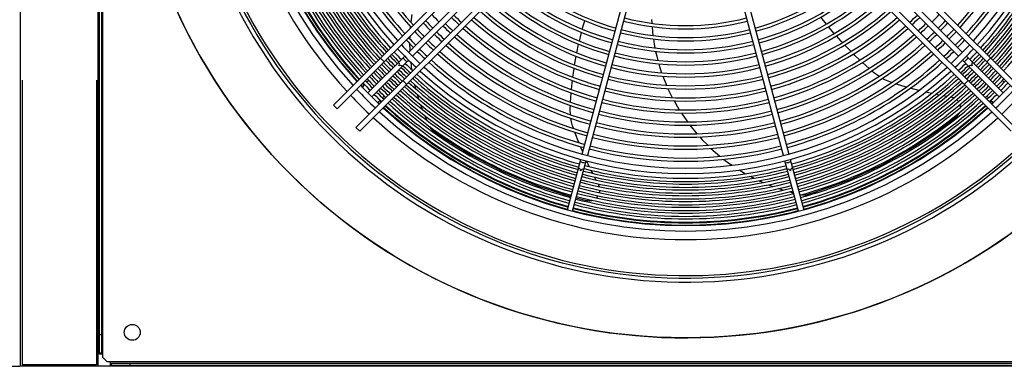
# Model space of a CAD drawing. Header units: centimetres. Extents: x -92429 to 178773, y 2337 to 428125.
# Tile 127 of 138: x 162417 to 162501, y 9606 to 9635. Entities that reach past the tile are written whole.
import ezdxf

# ---------------------------------------------------------------- set-up
doc = ezdxf.new("R2010")
doc.units = ezdxf.units.CM
doc.header["$LTSCALE"] = 50
doc.linetypes.add('DASHED', pattern=[0.75, 0.5, -0.25])
doc.layers.add('WL_urządzenia', color=1, linetype='Continuous')

msp = doc.modelspace()

# ---------------------------------------------------------------- linework, layer by layer
at = {"layer": 'WL_urządzenia', "color": 1, "linetype": 'Continuous'}
for p, q in [((162417.438, 9605.566, 2170), (162417.438, 9704.847, 2170)), ((162424.019, 9605.566, 2170), (162424.019, 9704.847, 2170)), ((162424.112, 9606.539, 2170), (162424.112, 9703.874, 2170)), ((162424.297, 9703.781, 2170), (162424.297, 9606.632, 2170)), ((162424.39, 9606.539, 2170), (162424.39, 9703.874, 2170)), ((162467.943, 9651.672, 2170), (162443.915, 9627.643, 2170)), ((162503.498, 9627.643, 2170), (162479.47, 9651.672, 2170)), ((162444.242, 9627.316, 2170), (162468.208, 9651.282, 2170)), ((162479.205, 9651.282, 2170), (162503.171, 9627.316, 2170)), ((162469.781, 9649.708, 2170), (162445.816, 9625.742, 2170)), ((162446.143, 9625.415, 2170), (162470.172, 9649.443, 2170)), ((162477.241, 9649.443, 2170), (162501.27, 9625.415, 2170)), ((162501.598, 9625.742, 2170), (162477.632, 9649.708, 2170)), ((162450.273, 9632.101, 2170), (162460.893, 9642.721, 2170)), ((162461.221, 9642.393, 2170), (162450.601, 9631.773, 2170)), ((162496.812, 9631.773, 2170), (162486.193, 9642.393, 2170)), ((162486.52, 9642.721, 2170), (162497.14, 9632.101, 2170)), ((162464.966, 9623.48, 2170), (162468.853, 9637.987, 2170)), ((162469.3, 9637.867, 2170), (162465.413, 9623.36, 2170)), ((162482, 9623.36, 2170), (162478.113, 9637.867, 2170)), ((162478.561, 9637.987, 2170), (162482.448, 9623.48, 2170)), ((162450.54, 9635.309, 2170), (162450.455, 9634.656, 2170)), ((162470.834, 9634.87, 2170), (162470.85, 9634.561, 2170)), ((162485.628, 9634.493, 2170), (162485.164, 9635.082, 2170)), ((162450.418, 9634.279, 2170), (162450.406, 9634.135, 2170)), ((162464.973, 9634.059, 2170), (162465.078, 9634.441, 2170)), ((162465.078, 9634.441, 2170), (162465.175, 9634.778, 2170)), ((162470.87, 9634.278, 2170), (162470.911, 9633.833, 2170)), ((162486.291, 9633.7, 2170), (162485.806, 9634.275, 2170)), ((162450.366, 9633.339, 2170), (162450.364, 9633.243, 2170)), ((162450.369, 9633.442, 2170), (162450.366, 9633.339, 2170)), ((162464.724, 9633.06, 2170), (162464.902, 9633.788, 2170)), ((162470.911, 9633.833, 2170), (162470.948, 9633.52, 2170)), ((162470.987, 9633.235, 2170), (162471.057, 9632.801, 2170)), ((162486.876, 9633.044, 2170), (162486.477, 9633.487, 2170)), ((162450.362, 9632.842, 2170), (162450.374, 9632.32, 2170)), ((162450.374, 9632.32, 2170), (162450.378, 9632.206, 2170)), ((162464.507, 9632.049, 2170), (162464.661, 9632.785, 2170)), ((162471.057, 9632.801, 2170), (162471.118, 9632.474, 2170)), ((162486.984, 9632.926, 2170), (162486.876, 9633.044, 2170)), ((162487.708, 9632.172, 2170), (162487.179, 9632.718, 2170)), ((162446.832, 9628.66, 2170), (162449.946, 9631.773, 2170)), ((162447.89, 9631.619, 2170), (162448.218, 9631.291, 2170)), ((162464.35, 9631.185, 2170), (162464.454, 9631.771, 2170)), ((162471.178, 9632.187, 2170), (162471.27, 9631.788, 2170)), ((162471.27, 9631.788, 2170), (162471.363, 9631.423, 2170)), ((162488.038, 9631.844, 2170), (162487.91, 9631.97, 2170)), ((162488.46, 9631.439, 2170), (162488.038, 9631.844, 2170)), ((162500.581, 9628.66, 2170), (162497.467, 9631.773, 2170)), ((162499.195, 9631.291, 2170), (162499.523, 9631.619, 2170)), ((162450.273, 9631.446, 2170), (162447.16, 9628.332, 2170)), ((162450.45, 9631.273, 2170), (162450.529, 9630.647, 2170)), ((162464.175, 9629.992, 2170), (162464.28, 9630.745, 2170)), ((162464.324, 9631.026, 2170), (162464.35, 9631.185, 2170)), ((162471.443, 9631.136, 2170), (162471.542, 9630.808, 2170)), ((162471.542, 9630.808, 2170), (162471.686, 9630.371, 2170)), ((162489.243, 9630.727, 2170), (162488.671, 9631.242, 2170)), ((162500.253, 9628.332, 2170), (162497.14, 9631.446, 2170)), ((162450.653, 9629.924, 2170), (162450.668, 9629.85, 2170)), ((162471.789, 9630.084, 2170), (162471.839, 9629.95, 2170)), ((162471.839, 9629.95, 2170), (162471.896, 9629.8, 2170)), ((162471.896, 9629.8, 2170), (162472.092, 9629.32, 2170)), ((162489.611, 9630.409, 2170), (162489.462, 9630.537, 2170)), ((162489.796, 9630.26, 2170), (162489.611, 9630.409, 2170)), ((162490.052, 9630.077, 2170), (162489.796, 9630.26, 2170)), ((162490.084, 9630.056, 2170), (162490.052, 9630.077, 2170)), ((162490.619, 9629.756, 2170), (162490.348, 9629.896, 2170)), ((162446.555, 9629.366, 2170), (162446.348, 9629.159, 2170)), ((162446.902, 9629.713, 2170), (162446.752, 9629.563, 2170)), ((162449.791, 9629.718, 2170), (162450.119, 9629.39, 2170)), ((162450.768, 9629.386, 2170), (162450.818, 9629.174, 2170)), ((162450.818, 9629.174, 2170), (162450.856, 9629.025, 2170)), ((162464.061, 9628.947, 2170), (162464.12, 9629.53, 2170)), ((162464.12, 9629.53, 2170), (162464.14, 9629.708, 2170)), ((162472.218, 9629.034, 2170), (162472.25, 9628.964, 2170)), ((162472.25, 9628.964, 2170), (162472.586, 9628.274, 2170)), ((162490.922, 9629.624, 2170), (162490.619, 9629.756, 2170)), ((162491.133, 9629.547, 2170), (162490.922, 9629.624, 2170)), ((162491.15, 9629.542, 2170), (162491.133, 9629.547, 2170)), ((162491.543, 9629.412, 2170), (162491.482, 9629.432, 2170)), ((162492.378, 9629.156, 2170), (162491.543, 9629.412, 2170)), ((162493.436, 9628.868, 2170), (162492.719, 9629.059, 2170)), ((162497.295, 9629.39, 2170), (162497.622, 9629.718, 2170)), ((162500.662, 9629.563, 2170), (162500.511, 9629.713, 2170)), ((162448.062, 9628.252, 2170), (162448.213, 9628.402, 2170)), ((162450.987, 9628.545, 2170), (162451.101, 9628.17, 2170)), ((162463.982, 9627.892, 2170), (162464.035, 9628.661, 2170)), ((162494.519, 9628.613, 2170), (162494.016, 9628.726, 2170)), ((162495.146, 9628.484, 2170), (162494.874, 9628.539, 2170)), ((162495.776, 9628.368, 2170), (162495.505, 9628.416, 2170)), ((162495.781, 9628.367, 2170), (162495.776, 9628.368, 2170)), ((162496.202, 9628.297, 2170), (162496.143, 9628.306, 2170)), ((162496.262, 9628.285, 2170), (162496.202, 9628.297, 2170)), ((162496.399, 9628.243, 2170), (162496.262, 9628.285, 2170)), ((162499.2, 9628.402, 2170), (162499.351, 9628.252, 2170)), ((162443.915, 9627.643, 2170), (162444.242, 9627.316, 2170)), ((162447.659, 9627.848, 2170), (162447.866, 9628.055, 2170)), ((162451.269, 9627.671, 2170), (162451.413, 9627.282, 2170)), ((162463.954, 9627.169, 2170), (162463.957, 9627.407, 2170)), ((162463.957, 9627.407, 2170), (162463.966, 9627.603, 2170)), ((162472.737, 9627.99, 2170), (162473.174, 9627.237, 2170)), ((162496.728, 9628.02, 2170), (162496.651, 9628.092, 2170)), ((162496.798, 9627.937, 2170), (162496.728, 9628.02, 2170)), ((162496.969, 9627.541, 2170), (162496.931, 9627.686, 2170)), ((162496.98, 9627.45, 2170), (162496.969, 9627.541, 2170)), ((162499.547, 9628.055, 2170), (162499.754, 9627.848, 2170)), ((162451.623, 9626.762, 2170), (162451.803, 9626.356, 2170)), ((162463.967, 9626.855, 2170), (162463.954, 9627.169, 2170)), ((162463.97, 9626.817, 2170), (162463.967, 9626.855, 2170)), ((162464.063, 9626.211, 2170), (162464.007, 9626.511, 2170)), ((162473.352, 9626.956, 2170), (162473.805, 9626.294, 2170)), ((162495.633, 9625.881, 2170), (162496.637, 9626.659, 2170)), ((162496.637, 9626.659, 2170), (162496.695, 9626.71, 2170)), ((162496.695, 9626.71, 2170), (162496.816, 9626.85, 2170)), ((162496.816, 9626.85, 2170), (162496.904, 9627.008, 2170)), ((162496.904, 9627.008, 2170), (162496.915, 9627.034, 2170)), ((162445.816, 9625.742, 2170), (162446.143, 9625.415, 2170)), ((162452.066, 9625.812, 2170), (162452.081, 9625.784, 2170)), ((162452.081, 9625.784, 2170), (162452.162, 9625.652, 2170)), ((162452.162, 9625.652, 2170), (162452.286, 9625.516, 2170)), ((162464.146, 9625.89, 2170), (162464.063, 9626.211, 2170)), ((162464.216, 9625.677, 2170), (162464.146, 9625.89, 2170)), ((162464.222, 9625.66, 2170), (162464.216, 9625.677, 2170)), ((162473.805, 9626.294, 2170), (162473.864, 9626.213, 2170)), ((162474.071, 9625.937, 2170), (162474.442, 9625.471, 2170)), ((162493.096, 9624.145, 2170), (162495.633, 9625.881, 2170)), ((162452.286, 9625.516, 2170), (162452.366, 9625.452, 2170)), ((162452.366, 9625.452, 2170), (162452.917, 9625.064, 2170)), ((162452.917, 9625.064, 2170), (162455.532, 9623.419, 2170)), ((162464.362, 9625.271, 2170), (162464.34, 9625.331, 2170)), ((162464.674, 9624.455, 2170), (162464.362, 9625.271, 2170)), ((162474.442, 9625.471, 2170), (162474.664, 9625.209, 2170)), ((162474.903, 9624.939, 2170), (162475.123, 9624.701, 2170)), ((162465.01, 9623.646, 2170), (162464.807, 9624.127, 2170)), ((162475.123, 9624.701, 2170), (162475.585, 9624.232, 2170)), ((162475.86, 9623.971, 2170), (162476.568, 9623.351, 2170)), ((162490.393, 9622.613, 2170), (162493.096, 9624.145, 2170)), ((162455.532, 9623.419, 2170), (162458.296, 9621.991, 2170)), ((162476.568, 9623.351, 2170), (162476.643, 9623.291, 2170)), ((162463.706, 9618.779, 2170), (162464.846, 9623.032, 2170)), ((162464.154, 9618.659, 2170), (162465.293, 9622.913, 2170)), ((162465.564, 9622.434, 2170), (162465.344, 9622.899, 2170)), ((162476.957, 9623.042, 2170), (162477.377, 9622.729, 2170)), ((162477.377, 9622.729, 2170), (162477.652, 9622.536, 2170)), ((162483.259, 9618.659, 2170), (162482.12, 9622.913, 2170)), ((162482.567, 9623.032, 2170), (162483.707, 9618.779, 2170)), ((162487.567, 9621.315, 2170), (162490.393, 9622.613, 2170)), ((162458.296, 9621.991, 2170), (162461.167, 9620.804, 2170)), ((162465.849, 9621.86, 2170), (162465.724, 9622.108, 2170)), ((162466.145, 9621.292, 2170), (162466.016, 9621.535, 2170)), ((162478.248, 9622.145, 2170), (162478.791, 9621.822, 2170)), ((162479.189, 9621.603, 2170), (162479.504, 9621.44, 2170)), ((162461.167, 9620.804, 2170), (162464.006, 9619.898, 2170)), ((162466.147, 9621.288, 2170), (162466.145, 9621.292, 2170)), ((162466.351, 9620.912, 2170), (162466.322, 9620.965, 2170)), ((162466.379, 9620.858, 2170), (162466.351, 9620.912, 2170)), ((162466.429, 9620.724, 2170), (162466.379, 9620.858, 2170)), ((162479.931, 9621.234, 2170), (162480.129, 9621.143, 2170)), ((162480.129, 9621.143, 2170), (162480.269, 9621.081, 2170)), ((162480.729, 9620.889, 2170), (162481.094, 9620.748, 2170)), ((162484.659, 9620.267, 2170), (162487.567, 9621.315, 2170)), ((162466.163, 9619.778, 2170), (162466.228, 9619.843, 2170)), ((162466.228, 9619.843, 2170), (162466.319, 9619.962, 2170)), ((162466.434, 9620.222, 2170), (162466.457, 9620.328, 2170)), ((162466.457, 9620.328, 2170), (162466.466, 9620.433, 2170)), ((162481.591, 9620.573, 2170), (162481.986, 9620.447, 2170)), ((162482.526, 9620.293, 2170), (162482.844, 9620.211, 2170)), ((162483.547, 9620.057, 2170), (162483.578, 9620.051, 2170)), ((162483.578, 9620.051, 2170), (162483.732, 9620.034, 2170)), ((162483.732, 9620.034, 2170), (162483.915, 9620.048, 2170)), ((162483.915, 9620.048, 2170), (162484.015, 9620.071, 2170)), ((162484.015, 9620.071, 2170), (162484.659, 9620.267, 2170)), ((162464.454, 9619.779, 2170), (162465.328, 9619.562, 2170)), ((162465.328, 9619.562, 2170), (162465.404, 9619.547, 2170)), ((162465.404, 9619.547, 2170), (162465.589, 9619.538, 2170)), ((162465.589, 9619.538, 2170), (162465.768, 9619.566, 2170)), ((162465.768, 9619.566, 2170), (162465.795, 9619.573, 2170)), ((162424.112, 9608.208, 2170), (162424.297, 9608.208, 2170)), ((162424.297, 9606.632, 2170), (162424.112, 9606.632, 2170)), ((162424.39, 9606.539, 2170), (162424.112, 9606.539, 2170)), ((162424.297, 9606.632, 2170), (162424.297, 9606.539, 2170)), ((162424.39, 9606.261, 2170), (162424.39, 9606.539, 2170)), ((162424.761, 9605.89, 2170), (162424.39, 9606.261, 2170)), ((162425.039, 9605.89, 2170), (162424.761, 9605.89, 2170)), ((162522.374, 9605.89, 2170), (162425.039, 9605.89, 2170)), ((162425.039, 9605.612, 2170), (162425.039, 9605.89, 2170)), ((162425.039, 9605.798, 2170), (162425.132, 9605.798, 2170)), ((162425.132, 9605.798, 2170), (162522.281, 9605.798, 2170)), ((162425.132, 9605.612, 2170), (162425.132, 9605.798, 2170)), ((162426.708, 9605.612, 2170), (162426.708, 9605.798, 2170)), ((162318.11, 9605.519, 2170), (162417.391, 9605.519, 2170)), ((162523.347, 9605.519, 2170), (162417.391, 9605.519, 2170)), ((162417.438, 9605.566, 2170), (162424.019, 9605.566, 2170)), ((162425.039, 9605.612, 2170), (162522.374, 9605.612, 2170))]:
    msp.add_line(p, q, dxfattribs=at)
at = {"layer": 'WL_urządzenia', "color": 1, "linetype": 'DASHED'}
for p, q in [((162417.577, 9704.755, 2170), (162417.577, 9605.658, 2170)), ((162423.88, 9704.755, 2170), (162423.88, 9605.658, 2170)), ((162423.88, 9605.658, 2170), (162417.577, 9605.658, 2170))]:
    msp.add_line(p, q, dxfattribs=at)
at = {"layer": 'WL_urządzenia', "color": 1, "linetype": 'Continuous'}
for points in [[(162450.123, 9631.296, 0.037253), (162449.953, 9631.454, 0.037253), (162449.796, 9631.624)], [(162497.617, 9631.624, 0.037253), (162497.46, 9631.454, 0.037253), (162497.29, 9631.296)], [(162449.744, 9630.917, 0.407676), (162449.448, 9630.948, 0.407676), (162449.417, 9631.244)], [(162497.997, 9631.244, 0.407676), (162497.965, 9630.948, 0.407676), (162497.669, 9630.917)], [(162465.1, 9622.19, 0.407676), (162464.827, 9622.069, 0.407676), (162464.652, 9622.31)], [(162465.238, 9622.708, 0.037253), (162465.012, 9622.759, 0.037253), (162464.791, 9622.828)], [(162482.622, 9622.828, 0.037253), (162482.401, 9622.759, 0.037253), (162482.175, 9622.708)], [(162482.761, 9622.31, 0.407676), (162482.586, 9622.069, 0.407676), (162482.313, 9622.19)]]:
    msp.add_lwpolyline(points, format="xyb", dxfattribs=at)
for centre, radius in [((162473.707, 9655.207, 2170), 47.277), ((162426.893, 9608.393, 2170), 0.672), ((162426.893, 9608.393, 2170), 0.672)]:
    msp.add_circle(centre, radius, dxfattribs=at)
for radius, start, end in [(47.277, 49.44157, 40.55843), (42.566, 47.99606, 42.00394), (42.222, 48.02047, 41.97953), (42.012, 48.03557, 41.96443), (38.964, 137.31794, 222.68206), (38.239, 137.36195, 222.63805), (37.775, 137.39095, 222.60905), (33.372, 137.70664, 222.29336), (32.908, 137.74479, 222.25521), (32.908, 317.74479, 42.25521), (33.372, 317.70664, 42.29336), (32.329, 195.41073, 222.20596), (32.051, 195.41429, 222.18169), (31.31, 195.4241, 222.11495), (31.032, 195.4279, 222.08907), (31.032, 317.91093, 344.5721), (31.31, 317.88505, 344.5759), (32.051, 317.81831, 344.58571), (32.329, 317.79404, 344.58927), (36.011, 195.36874, 222.49181), (35.732, 195.37161, 222.47228), (35.52, 195.37383, 222.45713), (35.242, 195.37678, 222.43706), (35.029, 195.37907, 222.42148), (34.751, 195.3821, 222.40084), (34.538, 195.38445, 222.38482), (34.26, 195.38758, 222.36358), (34.048, 195.39, 222.3471), (33.769, 195.39321, 222.32524), (33.769, 317.67476, 344.60679), (34.048, 317.6529, 344.61), (34.26, 317.63642, 344.61242), (34.538, 317.61518, 344.61555), (34.751, 317.59916, 344.6179), (35.029, 317.57852, 344.62093), (35.242, 317.56294, 344.62322), (35.52, 317.54287, 344.62617), (35.732, 317.52772, 344.62839), (36.011, 317.50819, 344.63126), (37.729, 195.35194, 222.60611), (37.544, 195.35368, 222.59428), (37.483, 195.35425, 222.59039), (37.205, 195.3569, 222.57237), (36.992, 195.35895, 222.5584), (36.714, 195.36167, 222.5399), (36.501, 195.36378, 222.52556), (36.223, 195.36657, 222.50655), (36.223, 317.49345, 344.63343), (36.501, 317.47444, 344.63622), (22.139, 229.08189, 254.40022), (21.861, 229.13391, 254.39259), (21.861, 285.60741, 310.86609), (22.139, 285.59978, 310.91811), (23.158, 228.902, 254.42661), (22.88, 228.9495, 254.41964), (22.88, 285.58036, 311.0505), (23.158, 285.57339, 311.098), (24.918, 228.62603, 254.46711), (24.177, 228.7373, 254.45078), (23.899, 228.78085, 254.44439), (23.899, 285.55561, 311.21915), (24.177, 285.54922, 311.2627), (24.918, 285.53289, 311.37397), (25.937, 228.48339, 254.48805), (25.196, 228.58595, 254.47299), (25.196, 285.52701, 311.41405), (25.937, 285.51195, 311.51661), (30.013, 222.87589, 224.55757), (29.272, 222.8221, 224.54638), (28.253, 225.46998, 227.25649), (27.975, 225.47466, 227.27893), (27.234, 228.31729, 254.51243), (26.956, 228.35156, 254.5074), (26.215, 228.44639, 254.49348), (20.842, 255.63711, 284.36289), (26.215, 285.50652, 311.55361), (26.956, 285.4926, 311.64844), (27.234, 285.48757, 311.68271), (27.975, 312.72107, 314.52534), (28.253, 312.74351, 314.53002), (29.272, 315.45362, 317.1779), (30.013, 315.44243, 317.12411), (31.032, 222.94567, 224.5721), (30.291, 222.8954, 224.56164), (29.272, 225.45362, 227.1779), (28.994, 225.45798, 227.1988), (28.253, 228.19752, 254.53001), (27.975, 228.22935, 254.52534), (21.861, 255.60741, 284.39259), (21.12, 255.62872, 284.37128), (27.975, 285.47466, 311.77065), (28.253, 285.46999, 311.80248), (28.994, 312.8012, 314.54202), (29.272, 312.8221, 314.54638), (30.291, 315.43836, 317.1046), (31.032, 315.4279, 317.05433), (32.329, 223.02813, 224.58927), (32.051, 223.01101, 224.58571), (31.31, 222.96392, 224.5759), (30.291, 225.43836, 227.1046), (30.013, 225.44243, 227.12411), (29.272, 228.08611, 254.54638), (28.994, 228.11574, 254.54202), (22.139, 255.59978, 284.40022), (28.994, 285.45798, 311.88426), (29.272, 285.45362, 311.91389), (30.013, 312.87589, 314.55757), (30.291, 312.8954, 314.56164), (31.31, 315.4241, 317.03608), (32.051, 315.41429, 316.98899), (32.329, 315.41073, 316.97187), (33.372, 223.08979, 226.91021), (32.908, 223.06287, 226.93713), (32.051, 225.41429, 226.98899), (31.31, 225.4241, 227.03608), (31.032, 225.4279, 227.05433), (30.291, 227.98219, 254.56164), (30.013, 228.00985, 254.55757), (23.158, 255.57339, 284.42661), (22.88, 255.58036, 284.41964), (30.013, 285.44243, 311.99015), (30.291, 285.43836, 312.01781), (31.032, 312.94567, 314.5721), (31.31, 312.96392, 314.5759), (32.051, 313.01101, 314.58571), (32.908, 313.06287, 316.93713), (33.372, 313.08979, 316.91021), (34.538, 223.15431, 224.61555), (34.26, 223.13933, 224.61243), (34.048, 223.1277, 224.61), (33.769, 223.11228, 224.60679), (32.329, 225.41073, 226.97187), (32.051, 227.81831, 254.58571), (31.31, 227.88505, 254.5759), (31.032, 227.91093, 254.5721), (24.177, 255.54922, 284.45078), (23.899, 255.55561, 284.44439), (31.032, 285.4279, 312.08907), (31.31, 285.4241, 312.11495), (32.051, 285.41429, 312.18169), (32.329, 313.02813, 314.58927), (33.769, 315.39321, 316.88772), (34.048, 315.39, 316.8723), (34.26, 315.38757, 316.86067), (34.538, 315.38445, 316.84569), (35.732, 223.21602, 224.62839), (35.52, 223.20533, 224.62617), (35.242, 223.19117, 224.62322), (35.029, 223.18018, 224.62093), (34.751, 223.16561, 224.6179), (34.538, 225.38445, 226.84569), (34.26, 225.38757, 226.86067), (34.048, 225.39, 226.8723), (33.769, 225.39321, 226.88772), (32.908, 227.74479, 312.25521), (32.329, 227.79404, 254.58927), (25.196, 255.52701, 284.47299), (24.918, 255.53289, 284.46711), (32.329, 285.41073, 312.20596), (33.769, 313.11228, 314.60679), (34.048, 313.1277, 314.61), (34.26, 313.13933, 314.61243), (34.538, 313.15431, 314.61555), (34.751, 315.3821, 316.83439), (35.029, 315.37907, 316.81982), (35.242, 315.37678, 316.80883), (35.52, 315.37383, 316.79467), (35.732, 315.37161, 316.78398), (36.992, 223.27678, 224.64105), (36.714, 223.26372, 224.63833), (36.501, 223.25361, 224.63622), (36.223, 223.24019, 224.63343), (36.011, 223.2298, 224.63126), (35.52, 225.37383, 226.79467), (35.242, 225.37678, 226.80883), (35.029, 225.37907, 226.81982), (34.751, 225.3821, 226.83439), (34.26, 227.63642, 254.61242), (34.048, 227.6529, 254.61), (33.769, 227.67476, 254.60679), (33.372, 227.70664, 312.29336), (26.215, 255.50652, 284.49348), (25.937, 255.51196, 284.48804), (33.769, 285.39321, 312.32524), (34.048, 285.39, 312.3471), (34.26, 285.38758, 312.36358), (34.751, 313.16561, 314.6179), (35.029, 313.18018, 314.62093), (35.242, 313.19117, 314.62322), (35.52, 313.20533, 314.62617), (36.011, 315.36874, 316.7702), (36.223, 315.36657, 316.75981), (36.501, 315.36378, 316.74639), (36.714, 315.36167, 316.73628), (36.992, 315.35895, 316.72322), (38.239, 223.33298, 226.66702), (37.775, 223.31252, 226.68748), (37.729, 223.31044, 223.5921), (37.544, 223.3021, 223.58515), (37.483, 223.29935, 224.64575), (37.205, 223.28663, 224.6431), (36.714, 225.36167, 226.73627), (36.501, 225.36378, 226.74639), (36.223, 225.36657, 226.75981), (36.011, 225.36874, 226.7702), (35.732, 225.37161, 226.78398), (35.52, 227.54286, 254.62617), (35.242, 227.56294, 254.62322), (35.029, 227.57851, 254.62093), (34.751, 227.59916, 254.6179), (34.538, 227.61518, 254.61555), (26.956, 255.4926, 284.5074), (34.538, 285.38445, 312.38482), (34.751, 285.3821, 312.40084), (35.029, 285.37907, 312.42149), (35.242, 285.37678, 312.43706), (35.52, 285.37383, 312.45714), (35.732, 313.21602, 314.62839), (36.011, 313.2298, 314.63126), (36.223, 313.24019, 314.63343), (36.501, 313.25361, 314.63622), (36.714, 313.26373, 314.63833), (37.775, 313.31252, 316.68748), (38.239, 313.33298, 316.66702), (37.205, 315.3569, 316.71337), (37.483, 315.35425, 316.70065), (38.964, 223.36403, 226.63597), (37.483, 225.35425, 226.70065), (37.205, 225.3569, 226.71337), (36.992, 225.35895, 226.72322), (36.714, 227.4601, 254.63833), (36.501, 227.47444, 254.63622), (36.223, 227.49345, 254.63343), (36.011, 227.50819, 254.63126), (35.732, 227.52772, 254.62839), (27.975, 255.47466, 284.52534), (27.234, 255.48757, 284.51243), (35.732, 285.37161, 312.47228), (36.011, 285.36874, 312.49181), (36.223, 285.36657, 312.50655), (36.501, 285.36378, 312.52556), (36.714, 285.36167, 312.5399), (36.992, 313.27678, 314.64105), (37.205, 313.28663, 314.6431), (37.483, 313.29935, 314.64575), (38.964, 313.36403, 316.63597), (37.729, 226.4079, 226.68956), (37.544, 226.41485, 226.6979), (37.775, 227.39095, 312.60905), (37.729, 227.39389, 254.64806), (37.544, 227.40571, 254.64632), (37.483, 227.40961, 254.64575), (37.205, 227.42763, 254.6431), (36.992, 227.4416, 254.64105), (28.253, 255.46998, 284.53002), (36.992, 285.35895, 312.5584), (37.205, 285.3569, 312.57237), (37.483, 285.35425, 312.59039), (37.544, 285.35368, 312.59429), (37.729, 285.35194, 312.60611), (37.544, 313.3021, 313.58515), (37.729, 313.31044, 313.5921), (38.964, 227.31794, 312.68206), (38.239, 227.36195, 312.63805), (29.272, 255.45362, 284.54638), (28.994, 255.45797, 284.54203), (30.291, 255.43836, 284.56164), (30.013, 255.44243, 284.55757), (31.31, 255.4241, 284.5759), (31.032, 255.4279, 284.5721), (32.051, 255.41429, 284.58571), (32.329, 255.41073, 284.58927), (33.769, 255.39321, 284.60679), (34.751, 255.3821, 284.6179), (34.538, 255.38445, 284.61555), (34.26, 255.38758, 284.61242), (34.048, 255.39, 284.61), (35.732, 255.37161, 284.62839), (35.52, 255.37383, 284.62617), (35.242, 255.37678, 284.62322), (35.029, 255.37907, 284.62093), (36.501, 255.36378, 284.63622), (36.223, 255.36657, 284.63343), (36.011, 255.36874, 284.63126), (37.205, 255.3569, 284.6431), (36.992, 255.35895, 284.64105), (36.714, 255.36167, 284.63833), (37.729, 255.35194, 284.64806), (37.544, 255.35368, 284.64632), (37.483, 255.35425, 284.64575)]:
    msp.add_arc((162473.707, 9655.207, 2170), radius, start, end, dxfattribs=at)

doc.saveas('drawing.dxf')
